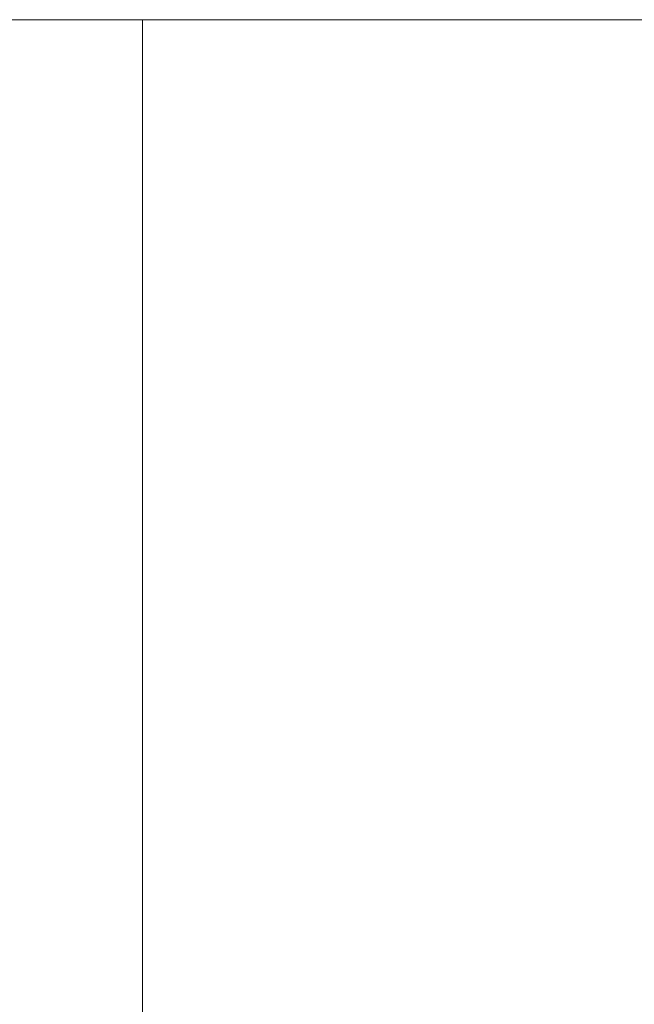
# Model space of a CAD drawing. Extents: x 5066 to 9756, y -2696 to -1109.
# Tile 82 of 248: x 9374.73918 to 9374.74684, y -2578.96171 to -2578.94944. Entities that reach past the tile are written whole.
import ezdxf

# ---------------------------------------------------------------- set-up
doc = ezdxf.new("R2010")
doc.units = 0
doc.header["$MEASUREMENT"] = 0
doc.layers.add('EL-Quadro de medição', color=9, linetype='CONTINUOUS', lineweight=18)

msp = doc.modelspace()

# ---------------------------------------------------------------- linework, layer by layer
at = {"layer": 'EL-Quadro de medição'}
for p, q in [((9375.180709, -2578.949443), (9374.700709, -2578.949443)), ((9374.700709, -2578.949443), (9375.180709, -2578.949443)), ((9374.740709, -2578.949443), (9374.760709, -2578.949443)), ((9374.740709, -2578.973254), (9374.740709, -2578.949443)), ((9374.740709, -2578.973254), (9374.740709, -2578.949443)), ((9374.760709, -2578.949443), (9374.740709, -2578.949443))]:
    msp.add_line(p, q, dxfattribs=at)

doc.saveas('drawing.dxf')
